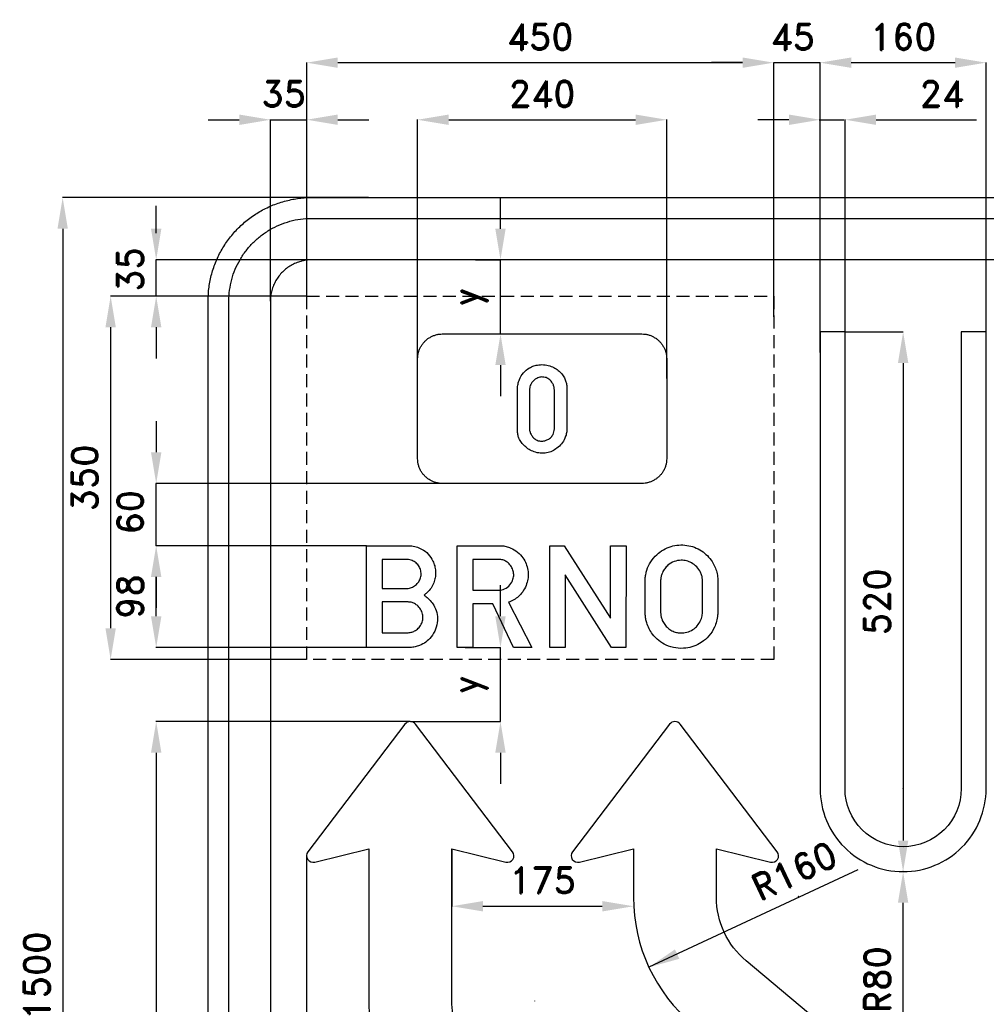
# Model space of a CAD drawing. Header units: millimetres. Extents: x -932 to 905, y -940 to 921.
# Tile 2 of 3: x -932 to 0, y -27 to 921. Entities that reach past the tile are written whole.
import ezdxf

# ---------------------------------------------------------------- set-up
doc = ezdxf.new("R2010")
doc.units = ezdxf.units.MM
doc.header["$LTSCALE"] = 5
doc.linetypes.add('ČÁRKOVANÁX2', pattern=[1.5, 1, -0.5])
doc.layers.add('Kóty', color=2, linetype='Continuous')
doc.layers.add('Značka', color=7, linetype='Continuous')
doc.styles.get("Standard").update_dxf_attribs({"font": 'romand.shx', "height": 25})
doc.dimstyles.get("Standard").update_dxf_attribs({"dimtxt": 25, "dimasz": 30, "dimexe": 0.18, "dimexo": 0.0625, "dimgap": 12.5, "dimtad": 1, "dimdec": 0, "dimzin": 0, "dimdsep": 46, "dimtxsty": 'Standard', "dimcen": 0.09, "dimadec": 0, "dimazin": 0, "dimtfac": 1, "dimtdec": 0, "dimtofl": 0, "dimtmove": 0, "dimatfit": 3, "dimfxl": 1, "dimtolj": 1, "dimtzin": 0, "dimarcsym": 0})

# ---------------------------------------------------------------- blocks, each defined once
blk = doc.blocks.new('*D0')
at = {"layer": 'Defpoints', "color": 0, "transparency": 16777216}
for p in [(-308.1, 825), (-548.1, 575.75), (-308.1, 575.75)]:
    blk.add_point(p, dxfattribs=at)
at = {"layer": 'Kóty', "color": 0, "lineweight": -2, "transparency": 16777216}
for p, q in [((-548.1, 575.81), (-548.1, 825.18)), ((-518.1, 825), (-338.1, 825)), ((-308.1, 575.81), (-308.1, 825.18))]:
    blk.add_line(p, q, dxfattribs=at)
at = {"layer": 'Kóty', "color": 0, "transparency": 16777216}
for points in [[(-518.1, 830), (-518.1, 820), (-548.1, 825)], [(-338.1, 830), (-338.1, 820), (-308.1, 825)]]:
    blk.add_solid(points, dxfattribs=at)
at = {"layer": 'Kóty', "color": 0, "transparency": 16777216, "insert": (-428.1, 850), "char_height": 25, "attachment_point": 5}
blk.add_mtext('\\A1;240', dxfattribs=at)
blk = doc.blocks.new('*D1')
at = {"layer": 'Defpoints', "color": 0, "transparency": 16777216}
for p in [(-205, 880), (-655, 655), (-205, 655)]:
    blk.add_point(p, dxfattribs=at)
at = {"layer": 'Kóty', "color": 0, "lineweight": -2, "transparency": 16777216}
for p, q in [((-655, 655.0625), (-655, 880.18)), ((-625, 880), (-235, 880)), ((-205, 655.0625), (-205, 880.18))]:
    blk.add_line(p, q, dxfattribs=at)
at = {"layer": 'Kóty', "color": 0, "transparency": 16777216}
for points in [[(-625, 885), (-625, 875), (-655, 880)], [(-235, 885), (-235, 875), (-205, 880)]]:
    blk.add_solid(points, dxfattribs=at)
at = {"layer": 'Kóty', "color": 0, "transparency": 16777216, "insert": (-430, 905), "char_height": 25, "attachment_point": 5}
blk.add_mtext('\\A1;450', dxfattribs=at)
blk = doc.blocks.new('*D2')
at = {"layer": 'Defpoints', "color": 0, "transparency": 16777216}
for p in [(-655, 655), (-843.9, 305), (-655, 305)]:
    blk.add_point(p, dxfattribs=at)
at = {"layer": 'Kóty', "color": 0, "lineweight": -2, "transparency": 16777216}
for p, q in [((-655.06, 655), (-844.08, 655)), ((-843.9, 625), (-843.9, 335)), ((-655.06, 305), (-844.08, 305))]:
    blk.add_line(p, q, dxfattribs=at)
at = {"layer": 'Kóty', "color": 0, "transparency": 16777216}
for points in [[(-848.9, 625), (-838.9, 625), (-843.9, 655)], [(-848.9, 335), (-838.9, 335), (-843.9, 305)]]:
    blk.add_solid(points, dxfattribs=at)
at = {"layer": 'Kóty', "color": 0, "transparency": 16777216, "insert": (-868.9, 480), "char_height": 25, "attachment_point": 5, "rotation": 90}
blk.add_mtext('\\A1;350', dxfattribs=at)
blk = doc.blocks.new('*D3')
at = {"layer": 'Defpoints', "color": 0, "transparency": 16777216}
for p in [(-800, 414.59), (-597.33, 414.59), (-597.33, 316.59)]:
    blk.add_point(p, dxfattribs=at)
at = {"layer": 'Kóty', "color": 0, "lineweight": -2, "transparency": 16777216}
for p, q in [((-597.39, 414.59), (-800.18, 414.59)), ((-800, 346.59), (-800, 384.59)), ((-597.39, 316.59), (-800.18, 316.59))]:
    blk.add_line(p, q, dxfattribs=at)
at = {"layer": 'Kóty', "color": 0, "transparency": 16777216}
for points in [[(-805, 384.59), (-795, 384.59), (-800, 414.59)], [(-805, 346.59), (-795, 346.59), (-800, 316.59)]]:
    blk.add_solid(points, dxfattribs=at)
at = {"layer": 'Kóty', "color": 0, "transparency": 16777216, "insert": (-825, 365.59), "char_height": 25, "attachment_point": 5, "rotation": 90}
blk.add_mtext('\\A1;98', dxfattribs=at)
blk = doc.blocks.new('*D16')
at = {"layer": 'Defpoints', "color": 0, "transparency": 16777216}
for p in [(-555.17, 245.17), (-800, -655), (-415.14, -655)]:
    blk.add_point(p, dxfattribs=at)
at = {"layer": 'Kóty', "color": 0, "lineweight": -2, "transparency": 16777216}
for p, q in [((-555.23, 245.17), (-800.18, 245.17)), ((-800, 215.17), (-800, -625)), ((-415.2, -655), (-800.18, -655))]:
    blk.add_line(p, q, dxfattribs=at)
at = {"layer": 'Kóty', "color": 0, "transparency": 16777216}
for points in [[(-805, 215.17), (-795, 215.17), (-800, 245.17)], [(-805, -625), (-795, -625), (-800, -655)]]:
    blk.add_solid(points, dxfattribs=at)
at = {"layer": 'Kóty', "color": 0, "transparency": 16777216, "insert": (-825, -204.92), "char_height": 25, "attachment_point": 5, "rotation": 90}
blk.add_mtext('\\A1;900', dxfattribs=at)
blk = doc.blocks.new('*D21')
at = {"layer": 'Defpoints', "color": 0, "transparency": 16777216}
for p in [(-655.08, 115.91), (444.91, -94.26), (444.91, -880)]:
    blk.add_point(p, dxfattribs=at)
at = {"layer": 'Kóty', "color": 0, "lineweight": -2, "transparency": 16777216}
for p, q in [((-655.08, 115.85), (-655.08, -880.18)), ((444.91, -94.32), (444.91, -880.18)), ((-625.08, -880), (414.91, -880))]:
    blk.add_line(p, q, dxfattribs=at)
at = {"layer": 'Kóty', "color": 0, "transparency": 16777216}
for points in [[(-625.08, -875), (-625.08, -885), (-655.08, -880)], [(414.91, -875), (414.91, -885), (444.91, -880)]]:
    blk.add_solid(points, dxfattribs=at)
at = {"layer": 'Kóty', "color": 0, "transparency": 16777216, "insert": (-105.09, -855), "char_height": 25, "attachment_point": 5}
blk.add_mtext('\\A1;1100', dxfattribs=at)
blk = doc.blocks.new('*D25')
at = {"layer": 'Defpoints', "color": 0, "transparency": 16777216}
for p in [(-595.38, 750), (-890.11, -750), (-595.38, -750)]:
    blk.add_point(p, dxfattribs=at)
at = {"layer": 'Kóty', "color": 0, "lineweight": -2, "transparency": 16777216}
for p, q in [((-595.45, 750), (-890.29, 750)), ((-890.11, 720), (-890.11, -720)), ((-595.45, -750), (-890.29, -750))]:
    blk.add_line(p, q, dxfattribs=at)
at = {"layer": 'Kóty', "color": 0, "transparency": 16777216}
for points in [[(-895.11, 720), (-885.11, 720), (-890.11, 750)], [(-895.11, -720), (-885.11, -720), (-890.11, -750)]]:
    blk.add_solid(points, dxfattribs=at)
at = {"layer": 'Kóty', "color": 0, "transparency": 16777216, "insert": (-915.11, 0), "char_height": 25, "attachment_point": 5, "rotation": 90}
blk.add_mtext('\\A1;1500', dxfattribs=at)
blk = doc.blocks.new('*D27')
at = {"layer": 'Defpoints', "color": 0, "transparency": 16777216}
for p in [(-136.29, 825), (-160.29, 620.62), (-136.29, 620.55)]:
    blk.add_point(p, dxfattribs=at)
at = {"layer": 'Kóty', "color": 0, "lineweight": -2, "transparency": 16777216}
for p, q in [((-190.29, 825), (-220.29, 825)), ((-160.29, 620.68), (-160.29, 825.18)), ((-136.29, 620.62), (-136.29, 825.18)), ((-106.29, 825), (-9.62, 825))]:
    blk.add_line(p, q, dxfattribs=at)
at = {"layer": 'Kóty', "color": 0, "transparency": 16777216}
for points in [[(-190.29, 830), (-190.29, 820), (-160.29, 825)], [(-106.29, 830), (-106.29, 820), (-136.29, 825)]]:
    blk.add_solid(points, dxfattribs=at)
at = {"layer": 'Kóty', "color": 0, "transparency": 16777216, "insert": (-42.95, 850), "char_height": 25, "attachment_point": 5}
blk.add_mtext('\\A1;24', dxfattribs=at)
blk = doc.blocks.new('*D28')
at = {"layer": 'Defpoints', "color": 0, "transparency": 16777216}
for p in [(-80.29, 180.55), (-80.29, 100.55)]:
    blk.add_point(p, dxfattribs=at)
at = {"layer": 'Kóty', "color": 0, "lineweight": -2, "transparency": 16777216}
for p, q in [((-80.38, 180.55), (-80.2, 180.55)), ((-80.29, 180.46), (-80.29, 180.64)), ((-80.29, -47.54), (-80.29, 70.55))]:
    blk.add_line(p, q, dxfattribs=at)
at = {"layer": 'Kóty', "color": 0, "transparency": 16777216}
blk.add_solid([(-85.29, 70.55), (-75.29, 70.55), (-80.29, 100.55)], dxfattribs=at)
at = {"layer": 'Kóty', "color": 0, "transparency": 16777216, "insert": (-105.29, -3.49), "char_height": 25, "attachment_point": 5, "rotation": 90}
blk.add_mtext('\\A1;R80', dxfattribs=at)
blk = doc.blocks.new('*D29')
at = {"layer": 'Defpoints', "color": 0, "transparency": 16777216}
for p in [(-136.29, 620.62), (-80.29, 100.55), (-80.29, 100.55)]:
    blk.add_point(p, dxfattribs=at)
at = {"layer": 'Kóty', "color": 0, "lineweight": -2, "transparency": 16777216}
for p, q in [((-136.23, 620.62), (-80.11, 620.62)), ((-80.29, 590.62), (-80.29, 130.55)), ((-80.35, 100.55), (-80.47, 100.55))]:
    blk.add_line(p, q, dxfattribs=at)
at = {"layer": 'Kóty', "color": 0, "transparency": 16777216}
for points in [[(-85.29, 590.62), (-75.29, 590.62), (-80.29, 620.62)], [(-85.29, 130.55), (-75.29, 130.55), (-80.29, 100.55)]]:
    blk.add_solid(points, dxfattribs=at)
at = {"layer": 'Kóty', "color": 0, "transparency": 16777216, "insert": (-105.29, 360.59), "char_height": 25, "attachment_point": 5, "rotation": 90}
blk.add_mtext('\\A1;520', dxfattribs=at)
blk = doc.blocks.new('*D30')
at = {"layer": 'Defpoints', "color": 0, "transparency": 16777216}
for p in [(-515.17, 122.56), (-340.13, 67.21), (-340.13, 67.21)]:
    blk.add_point(p, dxfattribs=at)
at = {"layer": 'Kóty', "color": 0, "lineweight": -2, "transparency": 16777216}
for p, q in [((-515.17, 122.5), (-515.17, 67.03)), ((-485.17, 67.21), (-370.13, 67.21)), ((-340.13, 67.28), (-340.13, 67.39))]:
    blk.add_line(p, q, dxfattribs=at)
at = {"layer": 'Kóty', "color": 0, "transparency": 16777216}
for points in [[(-485.17, 72.21), (-485.17, 62.21), (-515.17, 67.21)], [(-370.13, 72.21), (-370.13, 62.21), (-340.13, 67.21)]]:
    blk.add_solid(points, dxfattribs=at)
at = {"layer": 'Kóty', "color": 0, "transparency": 16777216, "insert": (-427.65, 92.21), "char_height": 25, "attachment_point": 5}
blk.add_mtext('\\A1;175', dxfattribs=at)
blk = doc.blocks.new('*D33')
at = {"layer": 'Defpoints', "color": 0, "transparency": 16777216}
for p in [(-492.48, 690), (-468.26, 690), (-492.48, 618.59)]:
    blk.add_point(p, dxfattribs=at)
at = {"layer": 'Kóty', "color": 0, "lineweight": -2, "transparency": 16777216}
for p, q in [((-468.26, 720), (-468.26, 750)), ((-492.42, 690), (-468.08, 690)), ((-492.42, 618.59), (-468.08, 618.59)), ((-468.26, 588.59), (-468.26, 558.59))]:
    blk.add_line(p, q, dxfattribs=at)
at = {"layer": 'Kóty', "color": 0, "transparency": 16777216}
for points in [[(-473.26, 720), (-463.26, 720), (-468.26, 690)], [(-473.26, 588.59), (-463.26, 588.59), (-468.26, 618.59)]]:
    blk.add_solid(points, dxfattribs=at)
at = {"layer": 'Kóty', "color": 0, "transparency": 16777216, "insert": (-497.42, 654.29), "char_height": 25, "attachment_point": 5, "rotation": 90}
blk.add_mtext('\\A1;y', dxfattribs=at)
blk = doc.blocks.new('*D34')
at = {"layer": 'Defpoints', "color": 0, "transparency": 16777216}
for p in [(-502.41, 316.59), (-555.17, 245.17), (-468.26, 245.17)]:
    blk.add_point(p, dxfattribs=at)
at = {"layer": 'Kóty', "color": 0, "lineweight": -2, "transparency": 16777216}
for p, q in [((-468.26, 346.59), (-468.26, 376.59)), ((-502.35, 316.59), (-468.08, 316.59)), ((-555.11, 245.17), (-468.08, 245.17)), ((-468.26, 215.17), (-468.26, 185.17))]:
    blk.add_line(p, q, dxfattribs=at)
at = {"layer": 'Kóty', "color": 0, "transparency": 16777216}
for points in [[(-473.26, 346.59), (-463.26, 346.59), (-468.26, 316.59)], [(-473.26, 215.17), (-463.26, 215.17), (-468.26, 245.17)]]:
    blk.add_solid(points, dxfattribs=at)
at = {"layer": 'Kóty', "color": 0, "transparency": 16777216, "insert": (-497.42, 280.88), "char_height": 25, "attachment_point": 5, "rotation": 90}
blk.add_mtext('\\A1;y', dxfattribs=at)
blk = doc.blocks.new('*D35')
at = {"layer": 'Defpoints', "color": 0, "transparency": 16777216}
for p in [(-0.29, 880), (-160.29, 620.55), (-0.29, 620.55)]:
    blk.add_point(p, dxfattribs=at)
at = {"layer": 'Kóty', "color": 0, "lineweight": -2, "transparency": 16777216}
for p, q in [((-160.29, 620.62), (-160.29, 880.18)), ((-130.29, 880), (-30.29, 880)), ((-0.29, 620.62), (-0.29, 880.18))]:
    blk.add_line(p, q, dxfattribs=at)
at = {"layer": 'Kóty', "color": 0, "transparency": 16777216}
for points in [[(-130.29, 885), (-130.29, 875), (-160.29, 880)], [(-30.29, 885), (-30.29, 875), (-0.29, 880)]]:
    blk.add_solid(points, dxfattribs=at)
at = {"layer": 'Kóty', "color": 0, "transparency": 16777216, "insert": (-80.29, 905), "char_height": 25, "attachment_point": 5}
blk.add_mtext('\\A1;160', dxfattribs=at)

msp = doc.modelspace()

# ---------------------------------------------------------------- linework, layer by layer
at = {"layer": 'Kóty'}
for p, q in [((-235, 880), (-265, 880)), ((-235, 880), (-265, 880)), ((-205, 635.12), (-205, 880.18)), ((-205, 635.19), (-205, 880.18)), ((-160.29, 600.74), (-160.29, 880.18)), ((-130.29, 880), (-34.81, 880)), ((-750, 825), (-720, 825)), ((-690, 650.06), (-690, 825.18)), ((-655, 655.06), (-655, 825.18)), ((-625, 825), (-595, 825)), ((-800, 715.71), (-800, 741.95)), ((-630.08, 690), (-800.18, 690)), ((-655.13, 655), (-800.18, 655)), ((-800, 625), (-800, 595)), ((-800, 534.59), (-800, 504.59)), ((-493.83, 474.58), (-800.18, 474.58)), ((-597.39, 414.58), (-800.18, 414.58)), ((-800, 384.59), (-800, 354.59)), ((-123.86, 102.3), (-325.2, 8.36)), ((-181.27, 76.76), (-181.09, 76.76)), ((-181.18, 76.67), (-181.18, 76.85)), ((-435.26, -24.15), (-435.08, -24.15)), ((-435.17, -24.24), (-435.17, -24.06))]:
    msp.add_line(p, q, dxfattribs=at)
for points in [[(-205, 880), (-160.29, 880)], [(-690, 825), (-655, 825)], [(-161.29, 825), (-137.29, 825)], [(-800, 655), (-800, 690)], [(-468.26, 618.59), (-468.26, 690)], [(-800, 414.58), (-800, 474.58)], [(-468.26, 245.17), (-468.26, 316.58)]]:
    msp.add_lwpolyline(points, dxfattribs=at)
for points in [[(-235, 885), (-235, 875), (-205, 880)], [(-235, 885), (-235, 875), (-205, 880)], [(-130.29, 885), (-130.29, 875), (-160.29, 880)], [(-720, 830), (-720, 820), (-690, 825)], [(-625, 830), (-625, 820), (-655, 825)], [(-805, 720), (-795, 720), (-800, 690)], [(-805, 625), (-795, 625), (-800, 655)], [(-805, 504.59), (-795, 504.59), (-800, 474.58)], [(-805, 384.59), (-795, 384.59), (-800, 414.58)], [(-300.15, 25.63), (-295.92, 16.57), (-325.23, 8.41)]]:
    msp.add_solid(points, dxfattribs=at)
at = {"layer": 'Značka', "color": 5}
for points in [[(-750, -650), (-750, 650), (-750, 650.39), (-750, 650.79, -0.03218), (-749.09, 663.7, -0.035443), (-746.46, 676.39, -0.036267), (-742.31, 688.66, -0.034421), (-736.47, 700.23, -0.033721), (-729.28, 711, -0.034085), (-720.71, 720.71, -0.034209), (-711.01, 729.29, -0.034229), (-700.23, 736.47, -0.034044), (-688.65, 742.27, -0.033412), (-676.39, 746.46, -0.034127), (-663.69, 749.14, -0.036745), (-650.79, 750), (-650.39, 750), (-650, 750), (650, 750)], [(-730, -650), (-730, 650), (-730, 650.31), (-730, 650.63, -0.03218), (-729.27, 660.96, -0.035443), (-727.16, 671.11, -0.036267), (-723.85, 680.93, -0.034421), (-719.18, 690.18, -0.033721), (-713.43, 698.8, -0.034085), (-706.57, 706.57, -0.034209), (-698.81, 713.43, -0.034229), (-690.18, 719.18, -0.034044), (-680.92, 723.81, -0.033412), (-671.11, 727.16, -0.034127), (-660.95, 729.31, -0.036745), (-650.63, 730), (-650.31, 730), (-650, 730), (650, 730)], [(650, 690), (-650, 690), (-650.16, 690), (-650.31, 690, 0.03218), (-655.48, 689.64, 0.035443), (-660.55, 688.58, 0.036267), (-665.46, 686.92, 0.034421), (-670.09, 684.59, 0.033721), (-674.4, 681.71, 0.034085), (-678.28, 678.28, 0.034209), (-681.72, 674.4, 0.034229), (-684.59, 670.09, 0.034044), (-686.91, 665.46, 0.033412), (-688.58, 660.55, 0.034127), (-689.65, 655.48, 0.036745), (-690, 650.31), (-690, 650.16), (-690, 650), (-690, -650)], [(-524.1, 474.58), (-524.19, 474.59), (-524.29, 474.59, -0.03218), (-527.39, 474.8, -0.035443), (-530.43, 475.44, -0.036267), (-533.38, 476.43, -0.034421), (-536.15, 477.83, -0.033721), (-538.74, 479.56, -0.034085), (-541.07, 481.61, -0.034209), (-543.13, 483.94, -0.034229), (-544.85, 486.53, -0.034044), (-546.24, 489.31, -0.033412), (-547.25, 492.25, -0.034127), (-547.89, 495.3, -0.036745), (-548.1, 498.4), (-548.1, 498.49), (-548.1, 498.58), (-548.1, 594.59), (-548.1, 594.68), (-548.1, 594.77, -0.03218), (-547.88, 597.87, -0.035443), (-547.25, 600.92, -0.036267), (-546.25, 603.86, -0.034421), (-544.85, 606.64, -0.033721), (-543.13, 609.23, -0.034085), (-541.07, 611.56, -0.034209), (-538.74, 613.62, -0.034229), (-536.15, 615.34, -0.034044), (-533.37, 616.73, -0.033412), (-530.43, 617.73, -0.034127), (-527.38, 618.38, -0.036745), (-524.29, 618.58), (-524.19, 618.58), (-524.1, 618.59), (-332.1, 618.59), (-332, 618.58), (-331.91, 618.58, -0.03218), (-328.81, 618.37, -0.035443), (-325.77, 617.73, -0.036267), (-322.82, 616.74, -0.034421), (-320.04, 615.34, -0.033721), (-317.46, 613.61, -0.034085), (-315.13, 611.56, -0.034209), (-313.07, 609.23, -0.034229), (-311.35, 606.64, -0.034044), (-309.96, 603.86, -0.033412), (-308.95, 600.92, -0.034127), (-308.31, 597.87, -0.036745), (-308.1, 594.77), (-308.1, 594.68), (-308.1, 594.59), (-308.1, 498.58), (-308.1, 498.49), (-308.1, 498.4, -0.03218), (-308.32, 495.3, -0.035443), (-308.95, 492.25, -0.036267), (-309.95, 489.31, -0.034421), (-311.35, 486.53, -0.033721), (-313.07, 483.94, -0.034085), (-315.13, 481.61, -0.034209), (-317.46, 479.55, -0.034229), (-320.04, 477.83, -0.034044), (-322.82, 476.44, -0.033412), (-325.77, 475.44, -0.034127), (-328.81, 474.79, -0.036745), (-331.91, 474.59), (-332, 474.59), (-332.1, 474.58), (-524.1, 474.58)], [(-451.92, 564.26), (-451.93, 565.01, -0.005947), (-451.92, 565.77, -0.049019), (-451.37, 570.36, -0.049992), (-449.92, 574.8, -0.079537), (-446.06, 581.13, -0.089087), (-440.39, 585.83, -0.059796), (-436.05, 587.84, -0.052018), (-431.36, 588.84, -0.062017), (-425.24, 588.85, -0.0645), (-419.33, 587.33, -0.055438), (-414.75, 585.05, -0.055485), (-410.8, 581.81, -0.051112), (-407.89, 578.32, -0.054897), (-405.78, 574.3, -0.045234), (-404.71, 570.85, -0.045981), (-404.28, 567.27, -0.0123), (-404.26, 566.02, -0.004103), (-404.28, 564.77), (-404.28, 528.16), (-404.27, 527.41, -0.006906), (-404.28, 526.65, -0.051777), (-404.84, 522.3, -0.049693), (-406.28, 518.12, -0.066796), (-409.41, 512.86, -0.065906), (-413.81, 508.6, -0.061099), (-418.54, 505.71, -0.064143), (-423.83, 504.09, -0.069662), (-429.92, 503.76, -0.067451), (-435.87, 505.08, -0.056809), (-440.67, 507.35, -0.049588), (-444.9, 510.61, -0.048055), (-448.1, 514.07, -0.06588), (-450.42, 518.12, -0.054767), (-451.53, 521.8, -0.042362), (-451.92, 525.65, -0.009254), (-451.94, 526.9, -0.003103), (-451.92, 528.16), (-451.92, 564.26)], [(-440.39, 564.26), (-440.39, 528.16), (-440.39, 527.65, 0.009635), (-440.39, 527.15, 0.07387), (-439.8, 524.04, 0.059521), (-438.38, 521.13, 0.070725), (-436, 518.14, 0.09458), (-432.86, 516.12, 0.108402), (-428.66, 515.29, 0.087553), (-424.34, 516.12, 0.078159), (-420.93, 517.89, 0.088168), (-418.32, 520.63, 0.061769), (-417.1, 522.92, 0.061186), (-416.47, 525.43, 0.025182), (-416.35, 526.79, 0.008386), (-416.32, 528.16), (-416.32, 564.26, 0.005497), (-416.4, 565.45, 0.016502), (-416.53, 566.63, 0.058317), (-417.32, 569.59, 0.064725), (-418.82, 572.28, 0.088091), (-421.67, 575.15, 0.09789), (-425.34, 576.8, 0.099844), (-429.42, 577.06, 0.088272), (-433.36, 575.8, 0.074159), (-436.26, 573.83, 0.075675), (-438.43, 571.13, 0.052597), (-439.51, 568.86, 0.046075), (-440.13, 566.42, 0.014324), (-440.28, 565.34, 0.004786), (-440.39, 564.26)], [(-597.33, 316.58), (-597.33, 414.58), (-557.07, 414.58, -0.002335), (-556.06, 414.55, -0.006999), (-555.05, 414.5, -0.053518), (-549.52, 413.55, -0.058867), (-544.31, 411.37, -0.0841), (-537.87, 406.47, -0.083989), (-533.39, 399.76, -0.052894), (-531.66, 395.04, -0.048085), (-530.9, 390.08, -0.047691), (-531.02, 385.03, -0.051696), (-532.13, 380.1, -0.057808), (-534.42, 374.99, -0.056928), (-537.8, 370.55, -0.019006), (-539.08, 369.25, -0.019188), (-540.45, 368.07, -0.007477), (-541.19, 367.49, -0.002489), (-541.94, 366.92), (-540.93, 366.2, -0.007149), (-539.94, 365.46, -0.045542), (-535.88, 361.72, -0.053983), (-532.63, 357.24, -0.077428), (-529.72, 350.22, -0.076329), (-529.05, 342.61, -0.084936), (-530.79, 334.11, -0.082719), (-535.2, 326.65, -0.067286), (-540.19, 321.79, -0.06755), (-546.28, 318.44, -0.045468), (-550.57, 317.11, -0.048768), (-555, 316.6, -0.007089), (-555.83, 316.58), (-556.66, 316.58), (-597.33, 316.58)], [(-509.86, 316.58), (-509.86, 414.58), (-468.61, 414.58), (-468.02, 414.58, -0.005426), (-467.43, 414.56, -0.052876), (-462.82, 413.89, -0.045257), (-458.38, 412.32, -0.068752), (-451.83, 408.38, -0.074107), (-446.66, 402.79, -0.062848), (-443.59, 397.26, -0.059662), (-441.94, 391.14, -0.055136), (-441.6, 385.19, -0.05518), (-442.57, 379.33, -0.062308), (-445.06, 373.06, -0.063046), (-449.02, 367.6, -0.052741), (-453.09, 363.89, -0.055198), (-457.83, 361.16, -0.011424), (-459.16, 360.59, -0.003811), (-460.51, 360.06), (-438.02, 316.58), (-455.64, 316.58), (-475.65, 358.58), (-494.96, 358.58), (-494.96, 316.58), (-509.86, 316.58)], [(-328.88, 381.3), (-328.84, 382.11, -0.004516), (-328.79, 382.92, -0.030678), (-328.24, 387, -0.03107), (-327.18, 391, -0.066298), (-323.42, 399.11, -0.06848), (-317.63, 405.94, -0.061858), (-311.26, 410.7, -0.05993), (-303.95, 413.79, -0.057344), (-296.39, 415.23, -0.05758), (-288.71, 414.92, -0.056912), (-281.36, 413.07, -0.057498), (-274.63, 409.6, -0.055378), (-268.93, 405, -0.053458), (-264.35, 399.26, -0.043029), (-261.63, 394.33, -0.048853), (-259.87, 389.01, -0.022719), (-259.31, 386.11, -0.012952), (-258.96, 383.16), (-258.92, 382.68), (-258.87, 382.19), (-258.87, 349.37), (-258.94, 348.62, -0.002806), (-259.01, 347.86, -0.035775), (-260.07, 341.78, -0.047843), (-262.13, 335.95, -0.078793), (-267.35, 327.76, -0.073097), (-274.82, 321.44, -0.060117), (-281.92, 317.82, -0.059848), (-289.66, 315.98, -0.071111), (-299.3, 316.05, -0.074186), (-308.51, 318.85, -0.066042), (-315.76, 323.27, -0.061695), (-321.68, 329.38, -0.047086), (-325.09, 334.61, -0.053876), (-327.37, 340.37, -0.030223), (-328.23, 344.19, -0.017681), (-328.72, 348.09), (-328.8, 348.99), (-328.88, 349.89), (-328.88, 381.3)], [(-582.41, 401.42), (-582.41, 373.46), (-558.91, 373.46, 0.005329), (-558, 373.46, 0.016026), (-557.09, 373.51, 0.091638), (-552.9, 374.69, 0.080741), (-549.28, 377.24, 0.081309), (-546.49, 380.7, 0.086096), (-545, 384.84, 0.087464), (-544.86, 389.36, 0.085841), (-546.24, 393.68, 0.081933), (-548.76, 397.24, 0.07864), (-552.26, 399.83, 0.046715), (-554.44, 400.81, 0.054017), (-556.76, 401.32, 0.009121), (-557.25, 401.38), (-557.75, 401.42), (-582.41, 401.42)], [(-494.96, 401.38), (-494.96, 371.66), (-470.91, 371.66), (-470.31, 371.68, 0.005988), (-469.71, 371.72, 0.040793), (-466.99, 372.14, 0.049419), (-464.37, 373.04, 0.110772), (-459.25, 376.79, 0.114761), (-456.2, 382.38, 0.085168), (-455.5, 386.74, 0.080084), (-456.25, 391.07, 0.084083), (-458.43, 395.35, 0.081231), (-461.91, 398.73, 0.067106), (-465.17, 400.55, 0.082126), (-468.74, 401.33, 0.008052), (-469.17, 401.36), (-469.6, 401.38), (-494.96, 401.38)], [(-313.95, 381.23), (-313.95, 349.88), (-313.91, 349.29, 0.005134), (-313.86, 348.7, 0.037589), (-313.33, 345.61, 0.041681), (-312.32, 342.64, 0.062897), (-310.03, 338.59, 0.060175), (-306.81, 335.2, 0.05942), (-303.04, 332.62, 0.064328), (-298.78, 331.04, 0.05052), (-295.27, 330.51, 0.044569), (-291.7, 330.66, 0.07391), (-285.67, 332.27, 0.085006), (-280.47, 335.63, 0.073628), (-277, 339.65, 0.06358), (-274.72, 344.46, 0.033201), (-274.04, 346.88, 0.042647), (-273.73, 349.34), (-273.72, 349.66), (-273.71, 349.98), (-273.71, 381.16), (-273.71, 381.72, 0.008402), (-273.71, 382.28, 0.062609), (-274.26, 385.69, 0.048319), (-275.57, 388.95, 0.076906), (-279.2, 394.23, 0.083775), (-284.25, 398.07, 0.069866), (-288.94, 399.96, 0.066672), (-294.01, 400.53, 0.08852), (-300.98, 399.3, 0.098123), (-306.98, 395.7, 0.062843), (-309.97, 392.46, 0.051394), (-312.16, 388.61, 0.039527), (-313.31, 385.53, 0.050746), (-313.88, 382.33, 0.007113), (-313.92, 381.78), (-313.95, 381.23)], [(-582.38, 360.37), (-582.38, 330.7), (-558.82, 330.7, 0.00363), (-557.93, 330.72, 0.010878), (-557.05, 330.75, 0.05872), (-553.53, 331.41, 0.063115), (-550.26, 332.9, 0.084066), (-546.62, 335.89, 0.085722), (-544.17, 339.92, 0.082253), (-543.08, 344.27, 0.080976), (-543.42, 348.73, 0.088843), (-545.31, 353.39, 0.084249), (-548.69, 357.16, 0.065604), (-551.76, 359.17, 0.080401), (-555.2, 360.19, 0.018361), (-556.17, 360.31, 0.006096), (-557.16, 360.37), (-582.38, 360.37)], [(-59.39, -129.87), (-231.58, 14.62, -0.221608), (-260.16, 75.88), (-260.17, 122.56), (-208.2, 109.7, 0.707858), (-201.57, 119.79), (-295.08, 242.65, 0.495587), (-305.26, 242.65), (-398.77, 119.79, 0.707858), (-392.14, 109.7), (-340.17, 122.56), (-340.17, 122.56), (-340.16, 75.86, 0.221619), (-283, -46.66)]]:
    msp.add_lwpolyline(points, format="xyb", dxfattribs=at)
at = {"layer": 'Značka', "color": 6, "linetype": 'ČÁRKOVANÁX2', "ltscale": 2.5}
msp.add_lwpolyline([(-655, 305), (-655, 655), (-205, 655), (-205, 305), (-655, 305)], dxfattribs=at)
at = {"layer": 'Značka', "color": 5}
for points in [[(-24.29, 620.55), (-24.29, 180.55, -0.414214), (-80.29, 124.55, -0.414214), (-136.29, 180.55), (-136.29, 620.55), (-160.29, 620.55), (-160.29, 180.55, 0.414214), (-80.29, 100.55), (-80.29, 100.55, 0.414214), (-0.29, 180.55), (-0.29, 620.55)], [(-511.38, -48.49, -0.077419), (-515.17, -24.15), (-515.17, 122.56), (-463.2, 109.7, 0.707858), (-456.57, 119.79), (-550.08, 242.65, 0.495587), (-560.26, 242.65), (-653.77, 119.79, 0.707858), (-647.14, 109.7), (-595.17, 122.56), (-595.17, -24.15, 0.131933), (-573.65, -104.3, -0.007529), (-569.98, -99.51, -0.034334), (-551.54, -79.15, -0.034334), (-530.7, -61.24, -0.028922)]]:
    msp.add_lwpolyline(points, format="xyb", close=True, dxfattribs=at)
msp.add_lwpolyline([(-420.86, 316.58), (-420.86, 414.58), (-406.79, 414.58), (-362.27, 344.64), (-362.27, 414.58), (-347.26, 414.58), (-347.37, 316.58), (-361.43, 316.58), (-406.04, 386.44), (-406.04, 316.58), (-420.86, 316.58)], dxfattribs=at)

# ---------------------------------------------------------------- texts
at = {"layer": 'Kóty', "char_height": 25, "attachment_point": 5}
for s, insert in [('\\A1;45', (-186.7, 905)), ('\\A1;35', (-677.09, 850))]:
    msp.add_mtext(s, dxfattribs=dict(at, insert=insert))
for s, insert, rotation in [('\\A1;35', (-825, 680.82), 90), ('\\A1;60', (-825, 446.78), 90), ('\\A1;R160', (-185.14, 101.3), 25.01065)]:
    msp.add_mtext(s, dxfattribs=dict(at, insert=insert, rotation=rotation))

# ---------------------------------------------------------------- dimensions: what is measured, and where the dimension line sits
at = {"layer": 'Kóty'}
for base, p1, p2, picture, middle in [((-205, 880), (-655, 655), (-205, 655), '*D1', (-430, 905)), ((-0.29, 880), (-160.29, 620.55), (-0.29, 620.55), '*D35', (-80.29, 905)), ((-308.1, 825), (-548.1, 575.75), (-308.1, 575.75), '*D0', (-428.1, 850)), ((-136.29, 825), (-160.29, 620.62), (-136.29, 620.55), '*D27', (-42.95, 850)), ((444.91, -880), (-655.08, 115.91), (444.91, -94.26), '*D21', (-105.09, -855)), ((-340.13, 67.21), (-515.17, 122.56), (-340.13, 67.21), '*D30', (-427.65, 92.21))]:
    dim = msp.add_linear_dim(base=base, p1=p1, p2=p2, dimstyle='Standard', dxfattribs=at)
    dim.commit()
    dim.dimension.update_dxf_attribs({"geometry": picture, "text_midpoint": middle})
for base, p1, p2, picture, middle in [((-890.11, -750), (-595.38, 750), (-595.38, -750), '*D25', (-915.11, 0)), ((-843.9, 305), (-655, 655), (-655, 305), '*D2', (-868.9, 480)), ((-80.29, 100.55), (-136.29, 620.62), (-80.29, 100.55), '*D29', (-105.29, 360.59)), ((-800, 414.58), (-597.33, 316.58), (-597.33, 414.58), '*D3', (-825, 365.59)), ((-800, -655), (-555.17, 245.17), (-415.14, -655), '*D16', (-825, -204.92))]:
    dim = msp.add_linear_dim(base=base, p1=p1, p2=p2, angle=90, dimstyle='Standard', dxfattribs=at)
    dim.commit()
    dim.dimension.update_dxf_attribs({"geometry": picture, "text_midpoint": middle})
for base, p1, p2, picture, middle in [((-468.26, 690), (-492.48, 618.59), (-492.48, 690), '*D33', (-497.42, 654.29)), ((-468.26, 245.17), (-502.41, 316.58), (-555.17, 245.17), '*D34', (-497.42, 280.88))]:
    dim = msp.add_linear_dim(base=base, p1=p1, p2=p2, angle=90, text='y', dimstyle='Standard', dxfattribs=at)
    dim.commit()
    dim.dimension.update_dxf_attribs({"geometry": picture, "text_midpoint": middle})
dim = msp.add_radius_dim(center=(-80.29, 180.55), mpoint=(-80.29, 100.55), dimstyle='Standard', dxfattribs=at)
dim.commit()
dim.dimension.update_dxf_attribs({"geometry": '*D28', "text_midpoint": (-105.29, -3.49)})

doc.saveas('drawing.dxf')
